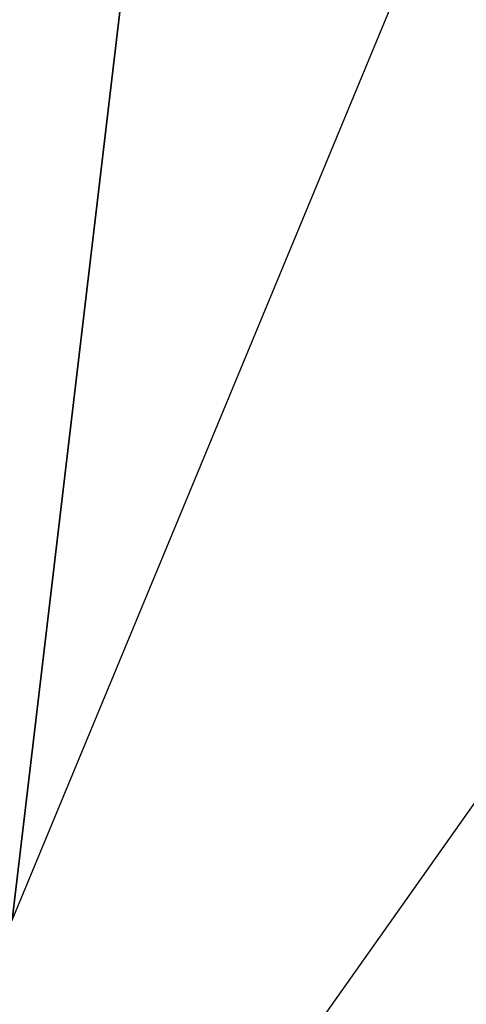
# Model space of a CAD drawing. Header units: millimetres. Extents: x -78 to 106, y -69 to 35.
# Tile 147 of 256: x 72.694 to 72.952, y -35.908 to -35.339. Entities that reach past the tile are written whole.
import ezdxf

# ---------------------------------------------------------------- set-up
doc = ezdxf.new("R2010")
doc.units = ezdxf.units.MM
doc.header["$LTSCALE"] = 25.4
doc.layers.get('0').update_dxf_attribs({"true_color": 0xff5454})

# ---------------------------------------------------------------- blocks, each defined once
blk = doc.blocks.new('LVM-SPOT-L-LED-10147.STL')
at = {"color": 250, "true_color": 0x262626}
mesh = blk.add_polyface(dxfattribs=at)
corners = [(-40.12249, 3.78953, 72.95099), (71.70025, -50.42273, 8.14093), (-41.23129, -2.24097, 75.40896), (72.80904, -44.39223, 5.68296)]
mesh.append_faces([[corners[k] for k in face] for face in [(0, 1, 2), (1, 0, 3)]], dxfattribs={"vtx0": -1, "color": 250})
mesh = blk.add_polyface(dxfattribs=at)
corners = [(72.33332, -53.13955, 11.14971), (-39.98933, 0.74464, 75.35551), (-40.59821, -4.95779, 78.41774), (72.94221, -47.43712, 8.08748)]
mesh.append_faces([[corners[k] for k in face] for face in [(0, 1, 2), (1, 0, 3)]], dxfattribs={"vtx0": -1, "color": 250})
at = {"color": 7, "true_color": 0xffffff}
mesh = blk.add_polyface(dxfattribs=at)
corners = [(72.68932, -35.85933, 70.90338), (73.23486, -31.2572, 71.51139), (71.53102, -35.36515, 71.59332), (74.39315, -31.75139, 70.82145)]
mesh.append_faces([[corners[k] for k in face] for face in [(0, 1, 2), (1, 0, 3)]], dxfattribs={"vtx0": -1, "color": 7})
at = {"color": 18, "true_color": 0x000000}
mesh = blk.add_polyface(dxfattribs=at)
corners = [(75.6211, -40.58722, 7.67854), (65.19472, -38.83683, 20.13908), (74.47085, -44.73755, 8.72019), (66.11936, -35.50056, 19.30174)]
mesh.append_faces([[corners[k] for k in face] for face in [(0, 1, 2), (1, 0, 3)]], dxfattribs={"vtx0": -1, "color": 18})
at = {"color": 7, "true_color": 0xfefefe}
mesh = blk.add_polyface(dxfattribs=at)
corners = [(72.96126, -35.78511, 45.95588), (77.48463, -39.78171, 41.8439), (71.83806, -37.37262, 45.2073), (78.60783, -38.19419, 42.59248)]
mesh.append_faces([[corners[k] for k in face] for face in [(0, 1, 2), (1, 0, 3)]], dxfattribs={"vtx0": -1, "color": 7})

msp = doc.modelspace()

# ---------------------------------------------------------------- block references
at = {"color": 0}
msp.add_blockref('LVM-SPOT-L-LED-10147.STL', (0, 0), dxfattribs=at)

doc.saveas('drawing.dxf')
